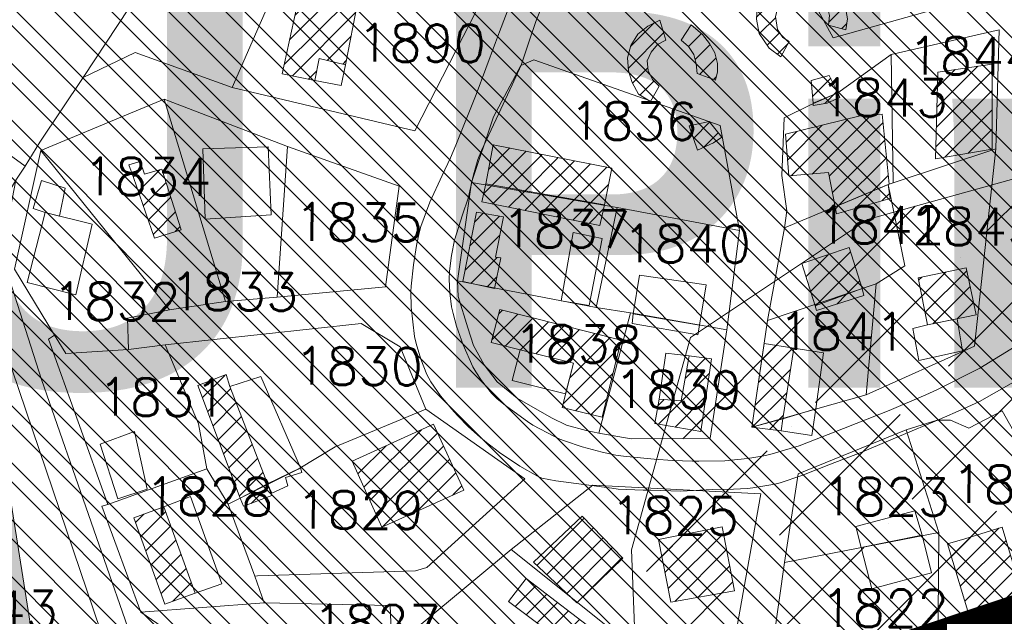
# Model space of a CAD drawing. Header units: metres. Extents: x 578835 to 593571, y 248557 to 255108.
# Tile 216 of 251: x 589873 to 589964, y 254173 to 254228. Entities that reach past the tile are written whole.
import ezdxf

# ---------------------------------------------------------------- set-up
doc = ezdxf.new("R2010")
doc.units = ezdxf.units.M
doc.linetypes.add('CACHEX2', pattern=[0.75, 0.5, -0.25])
doc.linetypes.add('SOLID_LINE', pattern=[0])
for name, color, linetype, lineweight in [('Cad-BATIMENT_BATI_LEGER13', 7, 'SOLID_LINE', 0), ('Cad-BATIMENT_BATI_PRIVE12', 7, 'SOLID_LINE', 0), ('Cad-BATIMENT_BATI_PRIVE12_HACH', 7, 'SOLID_LINE', 0), ('Cad-PARCELLAIRE_PARCELLE1', 250, 'SOLID_LINE', 0), ('Cad-PARCELLAIRE_PARCELLE1_', 250, 'SOLID_LINE', 0), ('Cad-RESEAU_ROUT_LIMITE_DE_VOIE_P23', 8, 'SOLID_LINE', 0), ('Cad-TOPONYMIE_NUMERO_DE_PARCELL182', 250, 'SOLID_LINE', 0), ('PLU', 7, 'CACHEX2', 5), ('PPRI global - contour', 152, 'Continuous', 5), ('PPRI global - hachures', 152, 'Continuous', 5), ('Zoom_Bâti hachures', 250, 'Continuous', 5)]:
    doc.layers.add(name, color=color, linetype=linetype, lineweight=lineweight)
doc.layers.add('PLU nom', color=7, linetype='Continuous')
doc.styles.get("Standard").update_dxf_attribs({"font": 'arialbd_0.ttf', "height": 50})
doc.styles.add('TEXTSTYLE_45_11', font='txt.shx', dxfattribs={"oblique": 50})

msp = doc.modelspace()

# ---------------------------------------------------------------- hatches: boundary and pattern name
at = {"layer": 'Cad-BATIMENT_BATI_PRIVE12_HACH', "ltscale": 0.4}
h = msp.add_hatch(dxfattribs=at)
h.set_pattern_fill('ANSI31', color=256, scale=0.4, style=0)
h.paths.add_polyline_path([(589945.118, 254232.756), (589945.994, 254231.153), (589947.028, 254230.687), (589947.76, 254229.854), (589948.003, 254228.875), (589947.916, 254227.968), (589949.519, 254227.547), (589949.676, 254228.564), (589949.388, 254230.102), (589948.708, 254231.274), (589947.548, 254232.289), (589946.035, 254232.719)])
h = msp.add_hatch(dxfattribs=at)
h.set_pattern_fill('ANSI31', color=256, scale=0.4, style=0)
h.paths.add_polyline_path([(589904.134, 254230.177), (589898.837, 254231.402), (589897.114, 254223.455), (589900.142, 254222.825), (589900.545, 254224.857), (589902.985, 254224.29)])
h = msp.add_hatch(dxfattribs=at)
h.set_pattern_fill('ANSI31', color=256, scale=0.4, style=0)
h.paths.add_polyline_path([(589943.467, 254225.027), (589944.255, 254226.438), (589943.649, 254226.831), (589943.166, 254227.573), (589942.985, 254228.781), (589943.241, 254229.697), (589941.752, 254230.685), (589941.265, 254229.641), (589941.198, 254228.515), (589941.467, 254227.206), (589942.405, 254225.833)])
h = msp.add_hatch(dxfattribs=at)
h.set_pattern_fill('ANSI31', color=256, scale=0.4, style=0)
h.paths.add_polyline_path([(589932.156, 254222.296), (589931.532, 254222.909), (589931.129, 254223.769), (589931.056, 254224.648), (589931.401, 254225.463), (589931.994, 254226.177), (589932.785, 254226.58), (589932.22, 254228.43), (589931.109, 254227.889), (589930.186, 254227.137), (589929.53, 254226.085), (589929.212, 254224.94), (589929.323, 254223.722), (589929.655, 254222.643), (589930.246, 254221.571), (589931.368, 254220.885)])
h = msp.add_hatch(dxfattribs=at)
h.set_pattern_fill('ANSI31', color=256, scale=0.4, style=0)
h.paths.add_polyline_path([(589934.192, 254226.59), (589934.895, 254225.977), (589935.369, 254225.235), (589935.612, 254224.365), (589935.685, 254223.477), (589937.386, 254222.847), (589937.572, 254223.643), (589937.587, 254224.421), (589937.335, 254225.4), (589936.852, 254226.252), (589936.2, 254227.094), (589935.139, 254228.01)])
h = msp.add_hatch(dxfattribs=at)
h.set_pattern_fill('ANSI31', color=256, scale=0.4, style=0)
h.paths.add_polyline_path([(589963.144, 254216.438), (589963.141, 254224.347), (589958.089, 254223.596), (589957.862, 254215.548)])
h = msp.add_hatch(dxfattribs=at)
h.set_pattern_fill('ANSI31', color=256, scale=0.4, style=0)
h.paths.add_polyline_path([(589946.468, 254220.717), (589948.779, 254221.688), (589947.983, 254223.299), (589946.293, 254222.813)])
h = msp.add_hatch(dxfattribs=at)
h.set_pattern_fill('ANSI31', color=256, scale=0.4, style=0)
h.paths.add_polyline_path([(589948.779, 254221.688), (589946.468, 254220.717), (589946.486, 254220.497), (589947.785, 254220.717), (589948.975, 254221.257)])
h = msp.add_hatch(dxfattribs=at)
h.set_pattern_fill('ANSI31', color=256, scale=0.4, style=0)
h.paths.add_polyline_path([(589934.942, 254218.625), (589935.714, 254216.345), (589937.215, 254217.033), (589937.997, 254217.546), (589936.81, 254219.011)])
h = msp.add_hatch(dxfattribs=at)
h.set_pattern_fill('ANSI31', color=256, scale=0.4, style=0)
h.paths.add_polyline_path([(589947.918, 254214.263), (589948.523, 254211.077), (589953.536, 254213.175), (589952.904, 254219.693), (589950.858, 254219.528), (589943.914, 254217.822), (589944.235, 254213.95)])
h = msp.add_hatch(dxfattribs=at)
h.set_pattern_fill('ANSI31', color=256, scale=0.4, style=0)
h.paths.add_polyline_path([(589916.032, 254213.235), (589927.079, 254211.27), (589927.772, 254214.677), (589916.716, 254216.861)])
h = msp.add_hatch(dxfattribs=at)
h.set_pattern_fill('ANSI31', color=256, scale=0.4, style=0)
h.paths.add_polyline_path([(589887.713, 254208.95), (589885.919, 254214.598), (589884.309, 254214.121), (589883.879, 254215.311), (589882.829, 254214.999), (589883.26, 254213.809), (589885.224, 254208.18)])
h = msp.add_hatch(dxfattribs=at)
h.set_pattern_fill('ANSI31', color=256, scale=0.4, style=0)
h.paths.add_polyline_path([(589916.032, 254213.235), (589915.681, 254211.532), (589926.657, 254209.338), (589927.079, 254211.27)])
h = msp.add_hatch(dxfattribs=at)
h.set_pattern_fill('ANSI31', color=256, scale=0.4, style=0)
h.paths.add_polyline_path([(589953.456, 254213.166), (589948.523, 254211.077), (589948.658, 254210.417), (589953.646, 254211.848)])
h = msp.add_hatch(dxfattribs=at)
h.set_pattern_fill('ANSI31', color=256, scale=0.4, style=0)
h.paths.add_polyline_path([(589916.85, 254203.494), (589917.439, 254206.332), (589916.94, 254206.406), (589917.695, 254210.141), (589915.185, 254210.598), (589913.912, 254204.143)])
h = msp.add_hatch(dxfattribs=at)
h.set_pattern_fill('ANSI31', color=256, scale=0.4, style=0)
h.paths.add_polyline_path([(589946.662, 254201.893), (589951.052, 254203.488), (589949.833, 254207.287), (589945.423, 254205.802)])
h = msp.add_hatch(dxfattribs=at)
h.set_pattern_fill('ANSI31', color=256, scale=0.4, style=0)
h.paths.add_polyline_path([(589961.647, 254201.038), (589960.701, 254205.413), (589956.246, 254204.488), (589957.112, 254200.103)])
h = msp.add_hatch(dxfattribs=at)
h.set_pattern_fill('ANSI31', color=256, scale=0.4, style=0)
h.paths.add_polyline_path([(589951.052, 254203.488), (589946.662, 254201.893), (589946.778, 254201.454), (589951.197, 254202.828)])
h = msp.add_hatch(dxfattribs=at)
h.set_pattern_fill('ANSI31', color=256, scale=0.4, style=0)
h.paths.add_polyline_path([(589926.848, 254191.523), (589928.635, 254198.691), (589917.344, 254201.535), (589916.534, 254198.459), (589919.233, 254197.791), (589924.201, 254196.539), (589923.144, 254192.437)])
h = msp.add_hatch(dxfattribs=at)
h.set_pattern_fill('ANSI31', color=256, scale=0.4, style=0)
h.paths.add_polyline_path([(589943.674, 254191.382), (589944.689, 254197.938), (589941.929, 254198.366), (589940.776, 254190.585)])
h = msp.add_hatch(dxfattribs=at)
h.set_pattern_fill('ANSI31', color=256, scale=0.4, style=0)
h.paths.add_polyline_path([(589936.025, 254190.18), (589937.021, 254196.955), (589934.938, 254197.22), (589934.22, 254193.036), (589932.146, 254193.2), (589931.761, 254190.929)])
h = msp.add_hatch(dxfattribs=at)
h.set_pattern_fill('ANSI31', color=256, scale=0.4, style=0)
h.paths.add_polyline_path([(589892.237, 254194.394), (589891.896, 254195.484), (589889.265, 254194.475), (589893.2, 254183.994), (589895.723, 254185.322)])
h = msp.add_hatch(dxfattribs=at)
h.set_pattern_fill('ANSI31', color=256, scale=0.4, style=0)
h.paths.add_polyline_path([(589913.982, 254184.752), (589911.163, 254190.867), (589903.618, 254187.44), (589906.367, 254181.316)])
h = msp.add_hatch(dxfattribs=at)
h.set_pattern_fill('ANSI31', color=256, scale=0.4, style=0)
h.paths.add_polyline_path([(589943.516, 254190.256), (589943.674, 254191.382), (589940.776, 254190.585)])
h = msp.add_hatch(dxfattribs=at)
h.set_pattern_fill('ANSI31', color=256, scale=0.4, style=0)
h.paths.add_polyline_path([(589893.2, 254183.994), (589893.514, 254183.244), (589896.144, 254184.242), (589895.723, 254185.322)])
h = msp.add_hatch(dxfattribs=at)
h.set_pattern_fill('ANSI31', color=256, scale=0.4, style=0)
h.paths.add_polyline_path([(589886.102, 254183.177), (589883.302, 254182.16), (589886.197, 254174.15), (589888.997, 254175.167)])
h = msp.add_hatch(dxfattribs=at)
h.set_pattern_fill('ANSI31', color=256, scale=0.4, style=0)
h.paths.add_polyline_path([(589924.51, 254174.273), (589928.779, 254178.422), (589924.987, 254182.339), (589920.487, 254178.053)])
h = msp.add_hatch(dxfattribs=at)
h.set_pattern_fill('ANSI31', color=256, scale=0.4, style=0)
h.paths.add_polyline_path([(589939.17, 254175.395), (589938.016, 254181.318), (589932.093, 254180.144), (589933.248, 254174.34)])
h = msp.add_hatch(dxfattribs=at)
h.set_pattern_fill('ANSI31', color=256, scale=0.4, style=0)
h.paths.add_polyline_path([(589964.059, 254181.291), (589960.6, 254180.218), (589958.991, 254179.741), (589961.631, 254170.935), (589966.699, 254172.484)])
h = msp.add_hatch(dxfattribs=at)
h.set_pattern_fill('ANSI31', color=256, scale=0.4, style=0)
h.paths.add_polyline_path([(589925.201, 254169.092), (589926.841, 254171.125), (589919.788, 254176.542), (589918.157, 254174.399)])
at = {"layer": 'PPRI global - hachures', "ltscale": 0.4}
h = msp.add_hatch(dxfattribs=at)
h.set_pattern_fill('ANSI36', color=256, scale=2, style=0)
h.paths.add_polyline_path([(589867.732, 254209.521), (589862.124, 254225.777), (589839.132, 254252.124), (589793.708, 254331.723), (589779.688, 254358.069), (589761.743, 254405.716), (589751.649, 254441.031), (589748.284, 254471.862), (589752.209, 254483.634), (589766.79, 254495.405), (589774.632, 254507.53), (589774.632, 254515.939), (589773.51, 254528.831), (589766.781, 254553.496), (589753.322, 254574.236), (589734.816, 254597.78), (589712.945, 254614.036), (589679.298, 254634.216), (589664.156, 254642.064), (589645.089, 254653.835), (589631.07, 254669.531), (589626.034, 254696.611), (589626.034, 254714.549), (589629.399, 254729.123), (589637.25, 254742.577), (589650.148, 254759.393), (589671.458, 254776.21), (589678.188, 254782.376), (589691.086, 254798.072), (589702.862, 254801.996), (589728.659, 254801.435), (589751.09, 254794.708), (589772.4, 254786.861), (589785.298, 254776.21), (589792.028, 254762.196), (589790.906, 254745.379), (589781.934, 254730.805), (589769.035, 254728.563), (589762.306, 254719.033), (589764.549, 254710.064), (589776.326, 254706.701), (589795.393, 254703.898), (589800.44, 254690.445), (589804.365, 254676.431), (589820.067, 254670.825), (589835.209, 254679.794), (589854.275, 254699.414), (589866.613, 254731.365), (589871.099, 254763.317), (589863.809, 254799.193), (589853.715, 254829.463), (589841.377, 254852.446), (589817.824, 254868.141), (589798.197, 254882.155), (589788.663, 254912.986), (589788.102, 254932.605), (589796.514, 254952.225), (589807.169, 254965.118), (589820.067, 254976.329), (589835.209, 254989.782), (589849.789, 254992.585), (589862.126, 254990.343), (589872.781, 254979.692), (589872.781, 254966.239), (589861.566, 254953.907), (589860.444, 254941.014), (589863.809, 254924.197), (589877.268, 254910.183), (589891.848, 254902.896), (589908.111, 254891.124), (589921.57, 254879.913), (589938.394, 254878.792), (589955.217, 254875.429), (589979.892, 254862.536), (589989.426, 254853.006), (589999.52, 254842.916), (590009.053, 254836.19), (590030.363, 254836.19), (590070.179, 254842.356), (590082.517, 254844.037), (590079.3, 254858.47), (590075.099, 254875.145), (590073.228, 254890.456), (590067.886, 254908.87), (590060.01, 254935.76), (590057.868, 254947.036), (590055.522, 254958.166), (590054.24, 254970.76), (590052.86, 254978.58), (590046.39, 254997.3), (590033.57, 255034.83), (590023.885, 255060.832), (590021.735, 255066.478), (590015.07, 255080.122), (590006.832, 255091.447), (589999.428, 255100.881), (589954.565, 255082.382), (589909.701, 255061.081), (589876.054, 255040.901), (589829.509, 255015.115), (589812.124, 254999.98), (589802.03, 254978.679), (589777.916, 254947.288), (589754.289, 254925.389), (589732.979, 254912.496), (589718.398, 254901.285), (589707.182, 254877.741), (589696.43, 254864.804), (589665.587, 254857.517), (589645.959, 254862.001), (589631.823, 254871.084), (589625.137, 254876.247), (589594.905, 254899.643), (589546.144, 254936.686), (589528.59, 254939.61), (589485.68, 254935.711), (589455.448, 254930.837), (589457.399, 254917.189), (589271.446, 254843.833), (589174.918, 254806.044), (589453.41, 253863.976), (589983.364, 253879.556), (589972.576, 253909.068), (589973.137, 253938.217), (589964.725, 253960.639), (589906.952, 254046.018), (589873.865, 254088.06), (589868.257, 254111.603), (589873.865, 254171.022)])
h = msp.add_hatch(dxfattribs=at)
h.set_pattern_fill('ANSI36', color=256, scale=2, style=0)
h.paths.add_polyline_path([(590256.642, 254237.649), (590216.05, 254376.918), (590196.303, 254443.811), (590176.556, 254504.124), (590159.003, 254567.727), (590152.421, 254557.858), (590171.071, 254495.351), (590185.333, 254453.68), (590201.789, 254323.184), (590228.118, 254263.967), (590228.118, 254226.683), (590218.244, 254212.427), (590169.85, 254215.394), (590146.812, 254220.877), (590132.55, 254234.036), (590110.609, 254234.036), (590099.638, 254221.974), (590090.861, 254204.428), (590064.532, 254185.786), (590041.494, 254185.786), (590023.941, 254187.979), (590006.388, 254203.332), (589971.282, 254215.394), (589951.535, 254209.911), (589935.079, 254198.945), (589929.593, 254179.206), (589930.691, 254150.694), (589953.729, 254116.7), (590003.097, 254052), (590030.523, 254002.652), (590083.182, 253931.373), (590118.332, 253897), (590136.321, 253884.053), (590366.815, 253890.83), (590352.086, 253937.178), (590316.98, 254047.936)])
at = {"layer": 'Zoom_Bâti hachures', "ltscale": 0.4}
h = msp.add_hatch(dxfattribs=at)
h.set_pattern_fill('ANSI32', color=256, scale=10, angle=90, style=0)
h.set_pattern_definition([(135, (0, 0), (-2.65165043, -2.65165043), []), (135, (1e-16, 1.7678), (-2.65165043, -2.65165043), [])])
h.paths.add_polyline_path([(589628.441, 254270.292), (589649.396, 254173.497), (589681.189, 254075.98), (590061.991, 254205.281), (590036.701, 254291.24), (590120.521, 254319.412), (590090.895, 254416.206), (589637.112, 254276.071)])

# ---------------------------------------------------------------- linework, layer by layer
at = {"layer": 'Cad-BATIMENT_BATI_LEGER13'}
for points in [[(589902.572, 254222.358), (589902.985, 254224.29), (589900.545, 254224.857), (589900.142, 254222.825), (589902.572, 254222.358), (589902.572, 254222.358)], [(589902.572, 254222.358), (589902.985, 254224.29), (589900.545, 254224.857), (589900.142, 254222.825), (589902.572, 254222.358), (589902.572, 254222.358)], [(589895.798, 254216.652), (589895.798, 254216.652), (589889.712, 254216.476), (589889.935, 254209.921), (589896.082, 254210.326), (589895.798, 254216.652), (589895.798, 254216.652)], [(589895.798, 254216.652), (589895.798, 254216.652), (589889.712, 254216.476), (589889.935, 254209.921), (589896.082, 254210.326), (589895.798, 254216.652), (589895.798, 254216.652)], [(589876.392, 254210.228), (589876.919, 254212.827), (589874.71, 254213.541), (589873.953, 254210.914), (589875.047, 254210.557), (589876.392, 254210.228), (589876.392, 254210.228)], [(589876.392, 254210.228), (589876.919, 254212.827), (589874.71, 254213.541), (589873.953, 254210.914), (589875.047, 254210.557), (589876.392, 254210.228), (589876.392, 254210.228)], [(589877.925, 254202.886), (589879.428, 254209.478), (589875.047, 254210.557), (589873.375, 254204.055), (589877.925, 254202.886), (589877.925, 254202.886)], [(589877.925, 254202.886), (589879.428, 254209.478), (589875.047, 254210.557), (589873.375, 254204.055), (589877.925, 254202.886), (589877.925, 254202.886)], [(589925.646, 254201.895), (589926.847, 254208.13), (589924.158, 254208.688), (589923.046, 254202.352), (589925.646, 254201.895), (589925.646, 254201.895)], [(589925.646, 254201.895), (589926.847, 254208.13), (589924.158, 254208.688), (589923.046, 254202.352), (589925.646, 254201.895), (589925.646, 254201.895)], [(589929.74, 254201.127), (589935.926, 254200.095), (589936.522, 254203.821), (589930.344, 254204.744), (589929.74, 254201.127), (589929.74, 254201.127)], [(589929.74, 254201.127), (589935.926, 254200.095), (589936.522, 254203.821), (589930.344, 254204.744), (589929.74, 254201.127), (589929.74, 254201.127)], [(589929.74, 254201.127), (589929.653, 254200.23), (589935.76, 254199.189), (589935.926, 254200.095), (589929.74, 254201.127), (589929.74, 254201.127)], [(589929.74, 254201.127), (589929.653, 254200.23), (589935.76, 254199.189), (589935.926, 254200.095), (589929.74, 254201.127), (589929.74, 254201.127)], [(589960.367, 254197.695), (589959.869, 254200.661), (589957.112, 254200.103), (589957.112, 254200.103), (589955.743, 254199.763), (589956.321, 254196.797), (589960.367, 254197.695), (589960.367, 254197.695)], [(589960.367, 254197.695), (589959.869, 254200.661), (589957.112, 254200.103), (589957.112, 254200.103), (589955.743, 254199.763), (589956.321, 254196.797), (589960.367, 254197.695), (589960.367, 254197.695)], [(589946.723, 254192.307), (589947.438, 254197.499), (589944.689, 254197.938), (589943.674, 254191.382), (589946.723, 254192.307), (589946.723, 254192.307)], [(589946.723, 254192.307), (589947.438, 254197.499), (589944.689, 254197.938), (589943.674, 254191.382), (589946.723, 254192.307), (589946.723, 254192.307)], [(589923.452, 254193.691), (589924.201, 254196.539), (589919.233, 254197.791), (589919.233, 254197.791), (589918.484, 254194.944), (589923.452, 254193.691), (589923.452, 254193.691)], [(589923.452, 254193.691), (589924.201, 254196.539), (589919.233, 254197.791), (589919.233, 254197.791), (589918.484, 254194.944), (589923.452, 254193.691), (589923.452, 254193.691)], [(589934.22, 254193.036), (589934.938, 254197.22), (589932.776, 254197.485), (589932.146, 254193.2), (589934.22, 254193.036), (589934.22, 254193.036)], [(589934.22, 254193.036), (589934.938, 254197.22), (589932.776, 254197.485), (589932.146, 254193.2), (589934.22, 254193.036), (589934.22, 254193.036)], [(589895.723, 254185.322), (589898.816, 254186.816), (589895.126, 254195.311), (589892.237, 254194.394), (589895.723, 254185.322), (589895.723, 254185.322)], [(589895.723, 254185.322), (589898.816, 254186.816), (589895.126, 254195.311), (589892.237, 254194.394), (589895.723, 254185.322), (589895.723, 254185.322)], [(589946.356, 254189.826), (589946.723, 254192.307), (589943.674, 254191.382), (589943.516, 254190.256), (589946.356, 254189.826), (589946.356, 254189.826)], [(589946.356, 254189.826), (589946.723, 254192.307), (589943.674, 254191.382), (589943.516, 254190.256), (589946.356, 254189.826), (589946.356, 254189.826)], [(589884.558, 254184.824), (589883.36, 254190.189), (589880.159, 254189.025), (589881.828, 254183.926), (589884.558, 254184.824), (589884.558, 254184.824)], [(589884.558, 254184.824), (589883.36, 254190.189), (589880.159, 254189.025), (589881.828, 254183.926), (589884.558, 254184.824), (589884.558, 254184.824)], [(589895.723, 254185.322), (589896.126, 254184.472), (589897.637, 254185.149), (589897.403, 254185.909), (589898.932, 254186.377), (589898.816, 254186.816), (589895.723, 254185.322), (589895.723, 254185.322)], [(589895.723, 254185.322), (589896.126, 254184.472), (589897.637, 254185.149), (589897.403, 254185.909), (589898.932, 254186.377), (589898.816, 254186.816), (589895.723, 254185.322), (589895.723, 254185.322)], [(589891.477, 254176.047), (589888.573, 254184.167), (589886.102, 254183.177), (589888.997, 254175.167), (589891.477, 254176.047), (589891.477, 254176.047)], [(589891.477, 254176.047), (589888.573, 254184.167), (589886.102, 254183.177), (589888.997, 254175.167), (589891.477, 254176.047), (589891.477, 254176.047)], [(589950.949, 254179.4), (589956.623, 254180.546), (589955.931, 254182.835), (589950.455, 254181.369), (589950.949, 254179.4), (589950.949, 254179.4)], [(589950.949, 254179.4), (589956.623, 254180.546), (589955.931, 254182.835), (589950.455, 254181.369), (589950.949, 254179.4), (589950.949, 254179.4)], [(589950.949, 254179.4), (589951.929, 254175.583), (589957.495, 254177.059), (589956.623, 254180.546), (589950.949, 254179.4), (589950.949, 254179.4)], [(589950.949, 254179.4), (589951.929, 254175.583), (589957.495, 254177.059), (589956.623, 254180.546), (589950.949, 254179.4), (589950.949, 254179.4)]]:
    msp.add_lwpolyline(points, close=True, dxfattribs=at)
at = {"layer": 'Cad-BATIMENT_BATI_PRIVE12'}
for points in [[(589945.118, 254232.756), (589945.994, 254231.153), (589945.994, 254231.153), (589945.994, 254231.153), (589947.028, 254230.687), (589947.76, 254229.854), (589948.003, 254228.875), (589947.916, 254227.968), (589949.519, 254227.547), (589949.676, 254228.564), (589949.388, 254230.102), (589948.708, 254231.274), (589947.548, 254232.289), (589946.035, 254232.719), (589945.118, 254232.756), (589945.118, 254232.756), (589945.118, 254232.756)], [(589904.134, 254230.177), (589904.134, 254230.177), (589898.837, 254231.402), (589897.114, 254223.455), (589900.142, 254222.825), (589900.545, 254224.857), (589902.985, 254224.29), (589904.134, 254230.177), (589904.134, 254230.177)], [(589943.467, 254225.027), (589944.255, 254226.438), (589943.649, 254226.831), (589943.166, 254227.573), (589942.985, 254228.781), (589943.241, 254229.697), (589941.752, 254230.685), (589941.265, 254229.641), (589941.198, 254228.515), (589941.467, 254227.206), (589942.405, 254225.833), (589943.467, 254225.027), (589943.467, 254225.027)], [(589932.156, 254222.296), (589932.156, 254222.296), (589931.532, 254222.909), (589931.129, 254223.769), (589931.056, 254224.648), (589931.401, 254225.463), (589931.994, 254226.177), (589932.785, 254226.58), (589932.22, 254228.43), (589931.109, 254227.889), (589930.186, 254227.137), (589929.53, 254226.085), (589929.212, 254224.94), (589929.323, 254223.722), (589929.655, 254222.643), (589930.246, 254221.571), (589931.368, 254220.885), (589932.156, 254222.296), (589932.156, 254222.296)], [(589934.192, 254226.59), (589934.192, 254226.59), (589934.895, 254225.977), (589935.369, 254225.235), (589935.612, 254224.365), (589935.685, 254223.477), (589937.386, 254222.847), (589937.572, 254223.643), (589937.587, 254224.421), (589937.335, 254225.4), (589936.852, 254226.252), (589936.2, 254227.094), (589935.139, 254228.01), (589934.192, 254226.59), (589934.192, 254226.59)], [(589963.144, 254216.438), (589963.141, 254224.347), (589958.089, 254223.596), (589957.862, 254215.548), (589963.144, 254216.438), (589963.144, 254216.438)], [(589946.468, 254220.717), (589948.779, 254221.688), (589947.983, 254223.299), (589946.293, 254222.813), (589946.468, 254220.717), (589946.468, 254220.717)], [(589948.779, 254221.688), (589946.468, 254220.717), (589946.486, 254220.497), (589947.785, 254220.717), (589948.975, 254221.257), (589948.779, 254221.688), (589948.779, 254221.688)], [(589934.942, 254218.625), (589935.714, 254216.345), (589937.215, 254217.033), (589937.997, 254217.546), (589936.81, 254219.011), (589934.942, 254218.625), (589934.942, 254218.625)], [(589947.918, 254214.263), (589948.523, 254211.077), (589953.536, 254213.175), (589952.904, 254219.693), (589950.858, 254219.528), (589943.914, 254217.822), (589944.235, 254213.95), (589947.918, 254214.263), (589947.918, 254214.263)], [(589916.032, 254213.235), (589927.079, 254211.27), (589927.772, 254214.677), (589916.716, 254216.861), (589916.032, 254213.235), (589916.032, 254213.235)], [(589887.713, 254208.95), (589885.919, 254214.598), (589884.309, 254214.121), (589883.879, 254215.311), (589882.829, 254214.999), (589883.26, 254213.809), (589885.224, 254208.18), (589887.713, 254208.95), (589887.713, 254208.95)], [(589916.032, 254213.235), (589915.681, 254211.532), (589926.657, 254209.338), (589927.079, 254211.27), (589916.032, 254213.235), (589916.032, 254213.235)], [(589953.456, 254213.166), (589948.523, 254211.077), (589948.658, 254210.417), (589953.646, 254211.848), (589953.456, 254213.166), (589953.456, 254213.166)], [(589916.85, 254203.494), (589917.439, 254206.332), (589916.94, 254206.406), (589917.695, 254210.141), (589915.185, 254210.598), (589913.912, 254204.143), (589916.85, 254203.494), (589916.85, 254203.494)], [(589946.662, 254201.893), (589951.052, 254203.488), (589949.833, 254207.287), (589945.423, 254205.802), (589946.662, 254201.893), (589946.662, 254201.893)], [(589961.647, 254201.038), (589960.701, 254205.413), (589956.246, 254204.488), (589957.112, 254200.103), (589961.647, 254201.038), (589961.647, 254201.038)], [(589951.052, 254203.488), (589946.662, 254201.893), (589946.778, 254201.454), (589951.197, 254202.828), (589951.052, 254203.488), (589951.052, 254203.488)], [(589926.848, 254191.523), (589928.635, 254198.691), (589917.344, 254201.535), (589916.534, 254198.459), (589919.233, 254197.791), (589924.201, 254196.539), (589923.144, 254192.437), (589926.848, 254191.523), (589926.848, 254191.523)], [(589943.674, 254191.382), (589944.689, 254197.938), (589941.929, 254198.366), (589940.776, 254190.585), (589943.674, 254191.382), (589943.674, 254191.382)], [(589936.025, 254190.18), (589937.021, 254196.955), (589934.938, 254197.22), (589934.22, 254193.036), (589932.146, 254193.2), (589931.761, 254190.929), (589936.025, 254190.18), (589936.025, 254190.18)], [(589892.237, 254194.394), (589891.896, 254195.484), (589889.265, 254194.475), (589893.2, 254183.994), (589895.723, 254185.322), (589892.237, 254194.394), (589892.237, 254194.394)], [(589913.982, 254184.752), (589911.163, 254190.867), (589903.618, 254187.44), (589906.367, 254181.316), (589913.982, 254184.752), (589913.982, 254184.752)], [(589943.516, 254190.256), (589943.674, 254191.382), (589940.776, 254190.585), (589943.516, 254190.256), (589943.516, 254190.256)], [(589893.2, 254183.994), (589893.514, 254183.244), (589896.144, 254184.242), (589895.723, 254185.322), (589893.2, 254183.994), (589893.2, 254183.994)], [(589886.102, 254183.177), (589883.302, 254182.16), (589886.197, 254174.15), (589888.997, 254175.167), (589886.102, 254183.177), (589886.102, 254183.177)], [(589924.51, 254174.273), (589928.779, 254178.422), (589924.987, 254182.339), (589920.487, 254178.053), (589924.51, 254174.273), (589924.51, 254174.273)], [(589939.17, 254175.395), (589938.016, 254181.318), (589932.093, 254180.144), (589933.248, 254174.34), (589939.17, 254175.395), (589939.17, 254175.395)], [(589964.059, 254181.291), (589960.6, 254180.218), (589958.991, 254179.741), (589961.631, 254170.935), (589966.699, 254172.484), (589964.059, 254181.291), (589964.059, 254181.291)], [(589925.201, 254169.092), (589926.841, 254171.125), (589919.788, 254176.542), (589918.157, 254174.399), (589925.201, 254169.092), (589925.201, 254169.092)]]:
    msp.add_lwpolyline(points, close=True, dxfattribs=at)
at = {"layer": 'Cad-PARCELLAIRE_PARCELLE1'}
msp.add_lwpolyline([(589863.191, 254222.152), (589873.203, 254214.859), (589874.576, 254217.093), (589878.599, 254223.119), (589888.169, 254237.643), (589889.862, 254240.124), (589884.44, 254257.389), (589873.149, 254254.538), (589869.912, 254253.823)], dxfattribs=at)
for points in [[(589888.169, 254237.643), (589878.599, 254223.119), (589883.433, 254225.418), (589892.446, 254222.172), (589897.902, 254234.671), (589891.802, 254236.609), (589888.169, 254237.643), (589888.169, 254237.643)], [(589944.153, 254234.448), (589948.347, 254226.778), (589961.87, 254230.601), (589957.685, 254238.161), (589944.153, 254234.448), (589944.153, 254234.448)], [(589892.446, 254222.172), (589897.902, 254234.671), (589904.153, 254232.86), (589904.617, 254229.326), (589915.241, 254229.449), (589909.434, 254218.14), (589892.446, 254222.172), (589892.446, 254222.172)], [(589907.246, 254152.294), (589849.846, 254133.296), (589849.196, 254133.131), (589848.716, 254132.975), (589856.096, 254148.093), (589853.828, 254154.473), (589856.651, 254160.068), (589855.489, 254164.984), (589848.735, 254168.873), (589847.641, 254172.122), (589804.796, 254199.271), (589809.308, 254231.756), (589829.011, 254223.834), (589820.656, 254200.833), (589834.458, 254190.63), (589843.189, 254189.689), (589872, 254195.916), (589882.1, 254166.12), (589907.246, 254152.294), (589907.246, 254152.294)], [(589953.752, 254225.233), (589953.936, 254213.322), (589963.474, 254216.465), (589963.773, 254227.525), (589953.752, 254225.233), (589953.752, 254225.233)], [(589939.64, 254208.876), (589937.825, 254218.644), (589920.493, 254224.763), (589919.303, 254224.213), (589916.745, 254219.434), (589914.706, 254213.344), (589928.245, 254211.033), (589939.64, 254208.876), (589939.64, 254208.876)], [(589953.752, 254225.233), (589948.779, 254221.688), (589946.228, 254220.579), (589943.775, 254219.369), (589943.577, 254214.005), (589944.022, 254210.7), (589943.821, 254209.115), (589953.456, 254213.166), (589953.936, 254213.322), (589953.752, 254225.233), (589953.752, 254225.233)], [(589873.203, 254214.859), (589863.191, 254222.152), (589855.526, 254220.163), (589844.746, 254219.033), (589842.113, 254219.032), (589840.11, 254219.306), (589829.011, 254223.834), (589820.656, 254200.833), (589834.458, 254190.63), (589843.189, 254189.689), (589872, 254195.916), (589868.296, 254206.645), (589872.326, 254213.559), (589873.203, 254214.859), (589873.203, 254214.859)], [(589886.613, 254201.497), (589891.815, 254202.277), (589886.115, 254221.08), (589874.64, 254216.315), (589886.613, 254201.497), (589886.613, 254201.497)], [(589897.604, 254216.699), (589886.115, 254221.08), (589891.815, 254202.277), (589896.645, 254202.681), (589897.604, 254216.699), (589897.604, 254216.699)], [(589875.933, 254199.149), (589872.197, 254205.301), (589874.64, 254216.315), (589886.613, 254201.497), (589882.717, 254200.727), (589882.796, 254197.833), (589876.978, 254197.456), (589875.933, 254199.149), (589875.933, 254199.149)], [(589896.645, 254202.681), (589906.707, 254203.646), (589907.971, 254213.003), (589897.604, 254216.699), (589896.645, 254202.681), (589896.645, 254202.681)], [(589953.936, 254213.322), (589953.456, 254213.166), (589954.997, 254205.604), (589952.332, 254203.927), (589951.4, 254193.6), (589961.477, 254198.126), (589963.474, 254216.465), (589953.936, 254213.322), (589953.936, 254213.322)], [(589907.246, 254152.294), (589882.1, 254166.12), (589872, 254195.916), (589868.296, 254206.645), (589872.326, 254213.559), (589871.01, 254206.646), (589874.716, 254195.029), (589883.962, 254168.5), (589910.748, 254153.825), (589911.105, 254153.513), (589907.246, 254152.294), (589907.246, 254152.294)], [(589914.706, 254213.344), (589913.414, 254204.207), (589926.313, 254201.73), (589928.245, 254211.033), (589914.706, 254213.344), (589914.706, 254213.344)], [(589953.456, 254213.166), (589954.997, 254205.604), (589952.332, 254203.927), (589942.243, 254200.519), (589943.821, 254209.115), (589953.456, 254213.166), (589953.456, 254213.166)], [(589926.313, 254201.73), (589928.245, 254211.033), (589939.64, 254208.876), (589938.447, 254199.638), (589929.491, 254201.219), (589926.313, 254201.73), (589926.313, 254201.73)], [(589913.414, 254204.207), (589913.453, 254202.76), (589914.36, 254199.831), (589914.907, 254198.201), (589915.891, 254196.389), (589917.087, 254194.824), (589918.951, 254193.305), (589922.159, 254191.456), (589923.531, 254190.798), (589925.383, 254190.286), (589926.558, 254190.048), (589929.491, 254201.219), (589926.313, 254201.73), (589913.414, 254204.207), (589913.414, 254204.207)], [(589942.243, 254200.519), (589940.776, 254190.585), (589951.4, 254193.6), (589952.332, 254203.927), (589942.243, 254200.519), (589942.243, 254200.519)], [(589938.447, 254199.638), (589929.491, 254201.219), (589926.558, 254190.048), (589929.567, 254189.518), (589936.898, 254189.585), (589938.447, 254199.638), (589938.447, 254199.638)], [(589910.465, 254192.259), (589908.083, 254198.071), (589904.438, 254200.222), (589886.23, 254198.238), (589889.32, 254190.914), (589890.078, 254186.739), (589892.089, 254183.453), (589898.575, 254186.678), (589902.031, 254188.758), (589910.465, 254192.259), (589910.465, 254192.259)], [(589880.887, 254183.404), (589875.382, 254198.764), (589875.933, 254199.149), (589876.978, 254197.456), (589882.796, 254197.833), (589886.23, 254198.238), (589889.32, 254190.914), (589890.078, 254186.739), (589880.887, 254183.404), (589880.887, 254183.404)], [(589894.554, 254176.753), (589894.794, 254176.771), (589909.509, 254177.234), (589910.559, 254177.545), (589919.665, 254185.789), (589910.465, 254192.259), (589902.031, 254188.758), (589898.575, 254186.678), (589892.089, 254183.453), (589894.554, 254176.753), (589894.554, 254176.753)], [(589958.161, 254180.795), (589955.137, 254190.342), (589958.026, 254191.259), (589959.263, 254191.25), (589960.973, 254190.5), (589964.047, 254192.103), (589969.376, 254182.739), (589969.846, 254173.19), (589958.077, 254169.185), (589958.161, 254180.795), (589958.161, 254180.795)], [(589955.137, 254190.342), (589945.093, 254186.265), (589943.807, 254178.015), (589958.161, 254180.795), (589955.137, 254190.342), (589955.137, 254190.342)], [(589892.089, 254183.453), (589890.078, 254186.739), (589880.887, 254183.404), (589880.327, 254183.249), (589883.957, 254173.408), (589895.424, 254174.263), (589894.554, 254176.753), (589892.089, 254183.453), (589892.089, 254183.453)], [(589928.517, 254169.816), (589929.667, 254166.007), (589938.99, 254169.691), (589941.619, 254184.404), (589925.985, 254185.205), (589918.411, 254179.215), (589928.13, 254171.455), (589928.517, 254169.816), (589928.517, 254169.816)], [(589943.807, 254178.015), (589958.161, 254180.795), (589958.077, 254169.185), (589941.8, 254163.806), (589943.807, 254178.015), (589943.807, 254178.015)], [(589918.411, 254179.215), (589907.313, 254170.028), (589907.233, 254157.421), (589910.748, 254153.825), (589911.105, 254153.513), (589917.834, 254155.759), (589917.068, 254165.839), (589919.37, 254166.919), (589928.517, 254169.816), (589928.13, 254171.455), (589918.411, 254179.215), (589918.411, 254179.215)], [(589907.233, 254157.421), (589907.313, 254170.028), (589907.142, 254174.029), (589895.424, 254174.263), (589883.957, 254173.408), (589907.233, 254157.421), (589907.233, 254157.421)]]:
    msp.add_lwpolyline(points, close=True, dxfattribs=at)
at = {"layer": 'Cad-PARCELLAIRE_PARCELLE1_'}
for points in [[(589915.505, 254266.253), (589918.124, 254261.576), (589919.167, 254258.098), (589920.339, 254251.945), (589920.882, 254245.527), (589910.111, 254244.288), (589906.293, 254244.635), (589905.722, 254241.577), (589919.554, 254239.841), (589917.62, 254234.439), (589915.241, 254229.449), (589909.434, 254218.14), (589892.446, 254222.172), (589883.433, 254225.418), (589878.599, 254223.119), (589874.576, 254217.093), (589873.203, 254214.859), (589872.326, 254213.559)], [(589961.87, 254230.601), (589948.347, 254226.778), (589944.153, 254234.448)], [(589907.233, 254157.421), (589883.957, 254173.408), (589880.327, 254183.249), (589880.887, 254183.404), (589875.382, 254198.764), (589875.933, 254199.149), (589872.197, 254205.301), (589874.64, 254216.315), (589886.115, 254221.08), (589897.604, 254216.699), (589907.971, 254213.003), (589906.707, 254203.646), (589896.645, 254202.681), (589891.815, 254202.277), (589886.613, 254201.497), (589882.717, 254200.727), (589882.796, 254197.833), (589886.23, 254198.238), (589904.438, 254200.222), (589908.083, 254198.071), (589910.465, 254192.259), (589919.665, 254185.789), (589910.559, 254177.545), (589909.509, 254177.234), (589894.794, 254176.771), (589894.554, 254176.753), (589895.424, 254174.263), (589907.142, 254174.029), (589907.313, 254170.028), (589918.411, 254179.215), (589925.985, 254185.205), (589941.619, 254184.404), (589938.99, 254169.691)], [(589871.01, 254206.646), (589874.716, 254195.029), (589883.962, 254168.5)], [(589941.8, 254163.806), (589943.807, 254178.015), (589945.093, 254186.265), (589955.137, 254190.342), (589958.026, 254191.259), (589959.263, 254191.25), (589960.973, 254190.5), (589964.047, 254192.103), (589969.376, 254182.739)]]:
    msp.add_lwpolyline(points, dxfattribs=at)
for points in [[(589943.775, 254219.369), (589946.228, 254220.579), (589948.779, 254221.688), (589953.752, 254225.233), (589963.773, 254227.525), (589963.474, 254216.465), (589961.477, 254198.126), (589951.4, 254193.6), (589940.776, 254190.585), (589942.243, 254200.519), (589943.821, 254209.115), (589944.022, 254210.7), (589943.577, 254214.005), (589943.775, 254219.369), (589943.775, 254219.369)], [(589920.493, 254224.763), (589937.825, 254218.644), (589939.64, 254208.876), (589938.447, 254199.638), (589936.898, 254189.585), (589929.567, 254189.518), (589926.558, 254190.048), (589925.383, 254190.286), (589923.531, 254190.798), (589922.159, 254191.456), (589918.951, 254193.305), (589917.087, 254194.824), (589915.891, 254196.389), (589914.907, 254198.201), (589914.36, 254199.831), (589913.453, 254202.76), (589913.414, 254204.207), (589914.706, 254213.344), (589916.745, 254219.434), (589919.303, 254224.213), (589920.493, 254224.763), (589920.493, 254224.763)]]:
    msp.add_lwpolyline(points, close=True, dxfattribs=at)
at = {"layer": 'Cad-RESEAU_ROUT_LIMITE_DE_VOIE_P23'}
for points in [[(589965.828, 254198.444), (589961.981, 254196.098), (589957.977, 254194.072), (589956.956, 254193.591), (589953.554, 254192.159), (589952.694, 254191.806), (589949.293, 254190.484), (589945.192, 254188.877), (589942.453, 254188.049), (589941.754, 254187.904), (589940.376, 254187.685), (589938.27, 254187.481), (589935.856, 254187.438), (589935.247, 254187.433), (589933.402, 254187.496), (589931.698, 254187.628), (589928.857, 254187.897), (589928.139, 254188.002), (589926.874, 254188.261), (589925.003, 254188.763), (589923.341, 254189.333), (589922.933, 254189.496), (589922.416, 254189.719), (589920.419, 254190.791), (589919.913, 254191.113), (589917.978, 254192.514), (589917.095, 254193.228), (589916.56, 254193.771), (589915.641, 254194.924), (589915.098, 254195.746), (589914.832, 254196.217), (589913.929, 254198.248), (589913.313, 254199.978), (589912.993, 254201.158), (589912.858, 254201.797), (589912.677, 254203.085), (589912.617, 254204.372), (589912.652, 254205.1), (589912.832, 254206.545), (589913.121, 254207.969), (589913.866, 254210.328), (589914.386, 254211.89), (589914.901, 254214.051), (589915.3, 254215.474), (589915.645, 254216.33), (589917.205, 254219.71), (589918.502, 254222.424), (589919.313, 254224.243), (589920.138, 254226.681), (589920.679, 254228.313), (589922.385, 254232.59)], [(589965.113, 254194.769), (589961.949, 254192.976), (589960.468, 254192.289), (589958.206, 254191.317), (589954.515, 254189.768), (589950.843, 254188.208), (589948.102, 254187.161), (589945.441, 254186.103), (589943.422, 254185.429), (589942.902, 254185.303), (589940.885, 254184.948), (589940.376, 254184.892), (589939.069, 254184.832), (589937.123, 254184.796), (589934.19, 254184.637), (589931.377, 254184.727), (589930.659, 254184.752), (589928.346, 254184.849), (589927.768, 254184.913), (589922.556, 254185.619), (589921.261, 254185.857), (589920.844, 254186.05), (589919.215, 254186.959), (589917.309, 254188.24), (589916.089, 254189.176), (589915.533, 254189.639), (589914.443, 254190.644), (589913.413, 254191.689), (589912.869, 254192.281), (589911.821, 254193.506), (589910.912, 254194.819), (589910.558, 254195.5), (589909.98, 254196.91), (589909.552, 254198.379), (589909.407, 254199.039), (589909.097, 254201.754), (589909.058, 254203.211), (589909.101, 254203.699), (589909.325, 254205.682), (589909.597, 254207.486), (589909.855, 254208.671), (589910.009, 254209.248), (589910.843, 254211.527), (589911.988, 254213.982), (589912.747, 254215.622), (589913.255, 254216.806), (589915.144, 254221.54), (589916.934, 254226.365), (589917.31, 254227.36), (589918.815, 254231.349)]]:
    msp.add_lwpolyline(points, dxfattribs=at)
at = {"layer": 'PLU', "color": 7, "ltscale": 2, "const_width": 6}
msp.add_lwpolyline([(589626.718, 254271.676), (589648.863, 254176.776), (589681.252, 254076.79), (590063.135, 254204.671), (590064.014, 254204.944)], dxfattribs=at)
at = {"layer": 'PPRI global - contour'}
for points in [[(590228.118, 254226.683), (590218.244, 254212.427), (590169.85, 254215.394), (590146.812, 254220.877), (590132.55, 254234.036), (590110.609, 254234.036), (590099.638, 254221.974), (590090.861, 254204.428), (590064.532, 254185.786), (590041.494, 254185.786), (590023.941, 254187.979), (590006.388, 254203.332), (589971.282, 254215.394), (589951.535, 254209.911), (589935.079, 254198.945), (589929.593, 254179.206), (589930.691, 254150.694), (589953.729, 254116.7), (590003.097, 254052)], [(589906.952, 254046.018), (589873.865, 254088.06), (589868.257, 254111.603), (589873.865, 254171.022), (589867.732, 254209.521)]]:
    msp.add_lwpolyline(points, dxfattribs=at).dxf.unprotected_set("ltscale", 0)

# ---------------------------------------------------------------- texts
at = {"layer": 'Cad-TOPONYMIE_NUMERO_DE_PARCELL182', "style": 'TEXTSTYLE_45_11'}
for s, p in [('1890', (589904.064, 254224.602)), ('1844', (589955.265, 254223.406)), ('1843', (589947.058, 254219.535)), ('1836', (589923.762, 254217.349)), ('1834', (589878.54, 254212.187)), ('1835', (589898.219, 254207.947)), ('1837', (589917.476, 254207.34)), ('1842', (589946.743, 254207.698)), ('1845', (589955.53, 254207.545)), ('1840', (589928.717, 254205.952)), ('1833', (589886.613, 254201.497)), ('1832', (589875.684, 254200.578)), ('1841', (589943.211, 254197.809)), ('1838', (589918.586, 254196.619)), ('1830', (589898.203, 254194.561)), ('1831', (589879.939, 254191.68)), ('1839', (589927.931, 254192.393)), ('1821', (589959.328, 254183.569)), ('1828', (589884.302, 254182.462)), ('1823', (589947.23, 254182.429)), ('1829', (589898.336, 254181.194)), ('1825', (589927.598, 254180.665)), ('2043', (589864.257, 254171.963)), ('1822', (589947.156, 254172.056)), ('1827', (589899.886, 254170.63))]:
    msp.add_text(s, height=3.491, rotation=359.58868, dxfattribs=at).set_placement(p)
at = {"layer": 'PLU nom', "insert": (589844.76, 254287.62), "char_height": 35, "width": 350, "attachment_point": 2}
msp.add_mtext('Voir Zoom\\Psecteur U Pinu', dxfattribs=at)

doc.saveas('drawing.dxf')
